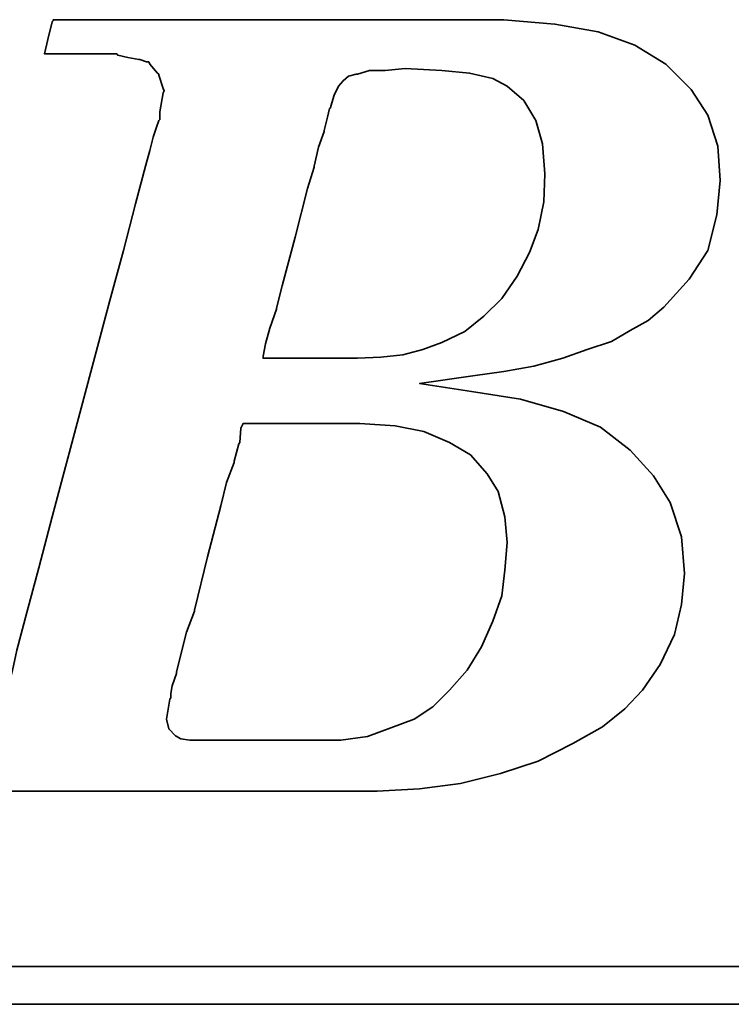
# Model space of a CAD drawing. Header units: inches. Extents: x 14 to 474, y 130 to 360.
# Tile 30 of 49: x 378.59 to 383.04, y 248.67 to 254.82. Entities that reach past the tile are written whole.
import ezdxf

# ---------------------------------------------------------------- set-up
doc = ezdxf.new("R2010")
doc.units = ezdxf.units.IN
doc.header["$LTSCALE"] = 0.5
doc.layers.add('DIM', color=4, linetype='Continuous')
doc.layers.add('layer 1', color=7, linetype='Continuous')

# ---------------------------------------------------------------- blocks, each defined once
blk = doc.blocks.new('TBI MOTION logo(完整正式版)')
at = {"layer": 'layer 1', "color": 22, "lineweight": 35}
for points, knots in [([(-64.65375, -6.86375), (-64.65375, -6.86375), (-64.84375, -7.29625), (-64.84375, -7.29625), (-64.84375, -7.29625), (-64.84375, -7.29625), (-64.86875, -7.34375), (-64.86875, -7.34375), (-64.86875, -7.34375), (-64.86875, -7.34375), (-64.86875, -7.36875), (-64.86875, -7.36875), (-64.86875, -7.36875), (-64.86875, -7.36875), (-65.15375, -7.65375), (-65.15375, -7.65375), (-65.15375, -7.65375), (-65.15375, -7.65375), (-65.17875, -7.65375), (-65.17875, -7.65375), (-65.17875, -7.65375), (-65.17875, -7.65375), (-65.20375, -7.67875), (-65.20375, -7.67875), (-65.20375, -7.67875), (-65.20375, -7.67875), (-65.58875, -7.87125), (-65.58875, -7.87125), (-65.58875, -7.87125), (-65.58875, -7.87125), (-65.63375, -7.87125), (-65.63375, -7.87125), (-65.63375, -7.87125), (-65.63375, -7.87125), (-65.65875, -7.89375), (-65.65875, -7.89375), (-65.65875, -7.89375), (-65.65875, -7.89375), (-66.09375, -7.94375), (-66.09375, -7.94375), (-66.09375, -7.94375), (-66.09375, -7.94375), (-66.11375, -7.94375), (-66.11375, -7.94375), (-66.11375, -7.94375), (-66.11375, -7.94375), (-66.16375, -7.94375), (-66.16375, -7.94375), (-66.16375, -7.94375), (-66.16375, -7.94375), (-66.30875, -7.94375), (-66.30875, -7.94375), (-66.30875, -7.94375), (-66.30875, -7.94375), (-66.69375, -7.94375), (-66.69375, -7.94375), (-66.69375, -7.94375), (-66.69375, -7.94375), (-67.07375, -7.94375), (-67.07375, -7.94375), (-67.07375, -7.94375), (-67.07375, -7.94375), (-67.12375, -7.94375), (-67.12375, -7.94375), (-67.12375, -7.94375), (-67.12375, -7.94375), (-67.12375, -7.96625), (-67.12375, -7.96625), (-67.12375, -7.96625), (-67.12375, -7.96625), (-67.14875, -7.99125), (-67.14875, -7.99125), (-67.14875, -7.99125), (-67.14875, -7.99125), (-67.24375, -8.34875), (-67.24375, -8.34875), (-67.24375, -8.34875), (-67.24375, -8.34875), (-67.31375, -8.68625), (-67.31375, -8.68625), (-67.31375, -8.68625), (-67.31375, -8.68625), (-67.26875, -8.68625), (-67.26875, -8.68625), (-67.26875, -8.68625), (-67.26875, -8.68625), (-67.07375, -8.68625), (-67.07375, -8.68625), (-67.07375, -8.68625), (-67.07375, -8.68625), (-66.54875, -8.68625), (-66.54875, -8.68625), (-66.54875, -8.68625), (-66.54875, -8.68625), (-65.82625, -8.68625), (-65.82625, -8.68625), (-65.82625, -8.68625), (-65.82625, -8.68625), (-65.01375, -8.68625), (-65.01375, -8.68625), (-65.01375, -8.68625), (-65.01375, -8.68625), (-64.05375, -8.68625), (-64.05375, -8.68625), (-64.05375, -8.68625), (-64.05375, -8.68625), (-62.08375, -8.68625), (-62.08375, -8.68625), (-62.08375, -8.68625), (-62.08375, -8.68625), (-60.06875, -8.68625), (-60.06875, -8.68625), (-60.06875, -8.68625), (-60.06875, -8.68625), (-59.10875, -8.68625), (-59.10875, -8.68625), (-59.10875, -8.68625), (-59.10875, -8.68625), (-58.29375, -8.68625), (-58.29375, -8.68625), (-58.29375, -8.68625), (-58.29375, -8.68625), (-57.57375, -8.68625), (-57.57375, -8.68625), (-57.57375, -8.68625), (-57.57375, -8.68625), (-57.04875, -8.68625), (-57.04875, -8.68625), (-57.04875, -8.68625), (-57.04875, -8.68625), (-56.85375, -8.68625), (-56.85375, -8.68625), (-56.85375, -8.68625), (-56.85375, -8.68625), (-56.70875, -8.68625), (-56.70875, -8.68625), (-56.70875, -8.68625), (-56.70875, -8.68625), (-56.61375, -8.68625), (-56.61375, -8.68625), (-56.61375, -8.68625), (-56.61375, -8.68625), (-56.56875, -8.68625), (-56.56875, -8.68625), (-56.56875, -8.68625), (-56.56875, -8.68625), (-55.65375, -8.63875), (-55.65375, -8.63875), (-55.65375, -8.63875), (-55.65375, -8.63875), (-54.76875, -8.51875), (-54.76875, -8.51875), (-54.76875, -8.51875), (-54.76875, -8.51875), (-53.90375, -8.30375), (-53.90375, -8.30375), (-53.90375, -8.30375), (-53.90375, -8.30375), (-53.08875, -8.03875), (-53.08875, -8.03875), (-53.08875, -8.03875), (-53.08875, -8.03875), (-52.34375, -7.65375), (-52.34375, -7.65375), (-52.34375, -7.65375), (-52.34375, -7.65375), (-51.69875, -7.29625), (-51.69875, -7.29625), (-51.69875, -7.29625), (-51.69875, -7.29625), (-51.21875, -6.91125), (-51.21875, -6.91125), (-51.21875, -6.91125), (-51.21875, -6.91125), (-50.83375, -6.50375), (-50.83375, -6.50375), (-50.83375, -6.50375), (-50.83375, -6.50375), (-50.44875, -5.94875), (-50.44875, -5.94875), (-50.44875, -5.94875), (-50.44875, -5.94875), (-50.13875, -5.30375), (-50.13875, -5.30375), (-50.13875, -5.30375), (-50.13875, -5.30375), (-49.99375, -4.65375), (-49.99375, -4.65375), (-49.99375, -4.65375), (-49.99375, -4.65375), (-49.92375, -3.98375), (-49.92375, -3.98375), (-49.92375, -3.98375), (-49.92375, -3.98375), (-49.99375, -3.19374), (-49.99375, -3.19374), (-49.99375, -3.19374), (-49.99375, -3.19374), (-50.23374, -2.44874), (-50.23374, -2.44874), (-50.23374, -2.44874), (-50.23374, -2.44874), (-50.59375, -1.87374), (-50.59375, -1.87374), (-50.59375, -1.87374), (-50.59375, -1.87374), (-51.09875, -1.31874), (-51.09875, -1.31874), (-51.09875, -1.31874), (-51.09875, -1.31874), (-51.74375, -0.81875), (-51.74375, -0.81875), (-51.74375, -0.81875), (-51.74375, -0.81875), (-52.53875, -0.48125), (-52.53875, -0.48125), (-52.53875, -0.48125), (-52.53875, -0.48125), (-53.47375, -0.21875), (-53.47375, -0.21875), (-53.47375, -0.21875), (-53.47375, -0.21875), (-54.52875, -0.04874), (-54.52875, -0.04874), (-54.52875, -0.04874), (-54.52875, -0.04874), (-55.65375, 0.12125), (-55.65375, 0.12125), (-55.65375, 0.12125), (-55.65375, 0.12125), (-54.50375, 0.28624), (-54.50375, 0.28624), (-54.50375, 0.28624), (-54.50375, 0.28624), (-53.83375, 0.38124), (-53.83375, 0.38124), (-53.83375, 0.38124), (-53.83375, 0.38124), (-53.18375, 0.50125), (-53.18375, 0.50125), (-53.18375, 0.50125), (-53.18375, 0.50125), (-52.55875, 0.66874), (-52.55875, 0.66874), (-52.55875, 0.66874), (-52.55875, 0.66874), (-52.03375, 0.86124), (-52.03375, 0.86124), (-52.03375, 0.86124), (-52.03375, 0.86124), (-51.50374, 1.03124), (-51.50374, 1.03124), (-51.50374, 1.03124), (-51.50374, 1.03124), (-51.09875, 1.27125), (-51.09875, 1.27125), (-51.09875, 1.27125), (-51.09875, 1.27125), (-50.71375, 1.48624), (-50.71375, 1.48624), (-50.71375, 1.48624), (-50.71375, 1.48624), (-50.37625, 1.77625), (-50.37625, 1.77625), (-50.37625, 1.77625), (-50.37625, 1.77625), (-49.82375, 2.37625), (-49.82375, 2.37625), (-49.82375, 2.37625), (-49.82375, 2.37625), (-49.41875, 2.99625), (-49.41875, 2.99625), (-49.41875, 2.99625), (-49.41875, 2.99625), (-49.22375, 3.76625), (-49.22375, 3.76625), (-49.22375, 3.76625), (-49.22375, 3.76625), (-49.15375, 4.50874), (-49.15375, 4.50874), (-49.15375, 4.50874), (-49.15375, 4.50874), (-49.20375, 5.25125), (-49.20375, 5.25125), (-49.20375, 5.25125), (-49.20375, 5.25125), (-49.41875, 5.92625), (-49.41875, 5.92625), (-49.41875, 5.92625), (-49.41875, 5.92625), (-49.77875, 6.47625), (-49.77875, 6.47625), (-49.77875, 6.47625), (-49.77875, 6.47625), (-50.33125, 7.02624), (-50.33125, 7.02624), (-50.33125, 7.02624), (-50.33125, 7.02624), (-51.00125, 7.43625), (-51.00125, 7.43625), (-51.00125, 7.43625), (-51.00125, 7.43625), (-51.79375, 7.72625), (-51.79375, 7.72625), (-51.79375, 7.72625), (-51.79375, 7.72625), (-52.72875, 7.89124), (-52.72875, 7.89124), (-52.72875, 7.89124), (-52.72875, 7.89124), (-53.83375, 7.98625), (-53.83375, 7.98625), (-53.83375, 7.98625), (-53.83375, 7.98625), (-53.92875, 7.98625), (-53.92875, 7.98625), (-53.92875, 7.98625), (-53.92875, 7.98625), (-54.26375, 7.98625), (-54.26375, 7.98625), (-54.26375, 7.98625), (-54.26375, 7.98625), (-54.74375, 7.98625), (-54.74375, 7.98625), (-54.74375, 7.98625), (-54.74375, 7.98625), (-55.36875, 7.98625), (-55.36875, 7.98625), (-55.36875, 7.98625), (-55.36875, 7.98625), (-56.13375, 7.98625), (-56.13375, 7.98625), (-56.13375, 7.98625), (-56.13375, 7.98625), (-56.94875, 7.98625), (-56.94875, 7.98625), (-56.94875, 7.98625), (-56.94875, 7.98625), (-58.77625, 7.98625), (-58.77625, 7.98625), (-58.77625, 7.98625), (-58.77625, 7.98625), (-60.59875, 7.98625), (-60.59875, 7.98625), (-60.59875, 7.98625), (-60.59875, 7.98625), (-61.41375, 7.98625), (-61.41375, 7.98625), (-61.41375, 7.98625), (-61.41375, 7.98625), (-62.17875, 7.98625), (-62.17875, 7.98625), (-62.17875, 7.98625), (-62.17875, 7.98625), (-62.80375, 7.98625), (-62.80375, 7.98625), (-62.80375, 7.98625), (-62.80375, 7.98625), (-63.30625, 7.98625), (-63.30625, 7.98625), (-63.30625, 7.98625), (-63.30625, 7.98625), (-63.57375, 7.98625), (-63.57375, 7.98625), (-63.57375, 7.98625), (-63.57375, 7.98625), (-63.57375, 7.96375), (-63.57375, 7.96375), (-63.57375, 7.96375), (-63.57375, 7.96375), (-63.59875, 7.94125), (-63.59875, 7.94125), (-63.59875, 7.94125), (-63.59875, 7.94125), (-63.69375, 7.55625), (-63.69375, 7.55625), (-63.69375, 7.55625), (-63.69375, 7.55625), (-63.76375, 7.24624), (-63.76375, 7.24624), (-63.76375, 7.24624), (-63.76375, 7.24624), (-63.23875, 7.24624), (-63.23875, 7.24624), (-63.23875, 7.24624), (-63.23875, 7.24624), (-62.75875, 7.24624), (-62.75875, 7.24624), (-62.75875, 7.24624), (-62.75875, 7.24624), (-62.61125, 7.24624), (-62.61125, 7.24624), (-62.61125, 7.24624), (-62.61125, 7.24624), (-62.56625, 7.24624), (-62.56625, 7.24624), (-62.56625, 7.24624), (-62.56625, 7.24624), (-62.22875, 7.24624), (-62.22875, 7.24624), (-62.22875, 7.24624), (-62.22875, 7.24624), (-62.20375, 7.24624), (-62.20375, 7.24624), (-62.20375, 7.24624), (-62.20375, 7.24624), (-62.17875, 7.21875), (-62.17875, 7.21875), (-62.17875, 7.21875), (-62.17875, 7.21875), (-61.96375, 7.17125), (-61.96375, 7.17125), (-61.96375, 7.17125), (-61.96375, 7.17125), (-61.72375, 7.12624), (-61.72375, 7.12624), (-61.72375, 7.12624), (-61.72375, 7.12624), (-61.70375, 7.12624), (-61.70375, 7.12624), (-61.70375, 7.12624), (-61.70375, 7.12624), (-61.55875, 7.07624), (-61.55875, 7.07624), (-61.55875, 7.07624), (-61.55875, 7.07624), (-61.50875, 7.07624), (-61.50875, 7.07624), (-61.50875, 7.07624), (-61.50875, 7.07624), (-61.48375, 7.02624), (-61.48375, 7.02624), (-61.48375, 7.02624), (-61.48375, 7.02624), (-61.31875, 6.83375), (-61.31875, 6.83375), (-61.31875, 6.83375), (-61.31875, 6.83375), (-61.29375, 6.81125), (-61.29375, 6.81125), (-61.29375, 6.81125), (-61.29375, 6.81125), (-61.29375, 6.78625), (-61.29375, 6.78625), (-61.29375, 6.78625), (-61.29375, 6.78625), (-61.19875, 6.50124), (-61.19875, 6.50124), (-61.19875, 6.50124), (-61.19875, 6.50124), (-61.17375, 6.45124), (-61.17375, 6.45124), (-61.17375, 6.45124), (-61.17375, 6.45124), (-61.19875, 6.40625), (-61.19875, 6.40625), (-61.19875, 6.40625), (-61.19875, 6.40625), (-61.26875, 5.99624), (-61.26875, 5.99624), (-61.26875, 5.99624), (-61.26875, 5.99624), (-61.26875, 5.85125), (-61.26875, 5.85125), (-61.26875, 5.85125), (-61.26875, 5.85125), (-61.26875, 5.82625), (-61.26875, 5.82625), (-61.26875, 5.82625), (-61.26875, 5.82625), (-61.29375, 5.80625), (-61.29375, 5.80625), (-61.29375, 5.80625), (-61.29375, 5.80625), (-61.34125, 5.66125), (-61.34125, 5.66125), (-61.34125, 5.66125), (-61.34125, 5.66125), (-61.41375, 5.44625), (-61.41375, 5.44625), (-61.41375, 5.44625), (-61.41375, 5.44625), (-61.48375, 5.15625), (-61.48375, 5.15625), (-61.48375, 5.15625), (-61.48375, 5.15625), (-61.58375, 4.82124), (-61.58375, 4.82124), (-61.58375, 4.82124), (-61.58375, 4.82124), (-61.79875, 4.00375), (-61.79875, 4.00375), (-61.79875, 4.00375), (-61.79875, 4.00375), (-62.05875, 2.99625), (-62.05875, 2.99625), (-62.05875, 2.99625), (-62.05875, 2.99625), (-62.34875, 1.91625), (-62.34875, 1.91625), (-62.34875, 1.91625), (-62.34875, 1.91625), (-62.97375, -0.41124), (-62.97375, -0.41124), (-62.97375, -0.41124), (-62.97375, -0.41124), (-63.59875, -2.75875), (-63.59875, -2.75875), (-63.59875, -2.75875), (-63.59875, -2.75875), (-63.88375, -3.86374), (-63.88375, -3.86374), (-63.88375, -3.86374), (-63.88375, -3.86374), (-64.14875, -4.82374), (-64.14875, -4.82374), (-64.14875, -4.82374), (-64.14875, -4.82374), (-64.36375, -5.64125), (-64.36375, -5.64125), (-64.36375, -5.64125), (-64.36375, -5.64125), (-64.43625, -5.97625), (-64.43625, -5.97625), (-64.43625, -5.97625), (-64.43625, -5.97625), (-64.50875, -6.28625), (-64.50875, -6.28625), (-64.50875, -6.28625), (-64.50875, -6.28625), (-64.50875, -6.30875), (-64.50875, -6.30875), (-64.50875, -6.30875), (-64.50875, -6.30875), (-64.57875, -6.50375), (-64.57875, -6.50375), (-64.57875, -6.50375), (-64.57875, -6.50375), (-64.62875, -6.69625), (-64.62875, -6.69625), (-64.62875, -6.69625), (-64.62875, -6.69625), (-64.62875, -6.76875), (-64.62875, -6.76875), (-64.62875, -6.76875), (-64.62875, -6.76875), (-64.62875, -6.81375), (-64.62875, -6.81375), (-64.62875, -6.81375), (-64.62875, -6.81375), (-64.62875, -6.83875), (-64.62875, -6.83875), (-64.62875, -6.83875), (-64.62875, -6.83875), (-64.65375, -6.86375), (-64.65375, -6.86375)], [0, 0, 0, 0, 0.00719424, 0.00719424, 0.00719424, 0.00719424, 0.01438849, 0.01438849, 0.01438849, 0.01438849, 0.02158273, 0.02158273, 0.02158273, 0.02158273, 0.02877698, 0.02877698, 0.02877698, 0.02877698, 0.03597122, 0.03597122, 0.03597122, 0.03597122, 0.04316547, 0.04316547, 0.04316547, 0.04316547, 0.05035971, 0.05035971, 0.05035971, 0.05035971, 0.05755396, 0.05755396, 0.05755396, 0.05755396, 0.0647482, 0.0647482, 0.0647482, 0.0647482, 0.07194245, 0.07194245, 0.07194245, 0.07194245, 0.07913669, 0.07913669, 0.07913669, 0.07913669, 0.08633094, 0.08633094, 0.08633094, 0.08633094, 0.09352518, 0.09352518, 0.09352518, 0.09352518, 0.10071942, 0.10071942, 0.10071942, 0.10071942, 0.10791367, 0.10791367, 0.10791367, 0.10791367, 0.11510791, 0.11510791, 0.11510791, 0.11510791, 0.12230216, 0.12230216, 0.12230216, 0.12230216, 0.1294964, 0.1294964, 0.1294964, 0.1294964, 0.13669065, 0.13669065, 0.13669065, 0.13669065, 0.14388489, 0.14388489, 0.14388489, 0.14388489, 0.15107914, 0.15107914, 0.15107914, 0.15107914, 0.15827338, 0.15827338, 0.15827338, 0.15827338, 0.16546763, 0.16546763, 0.16546763, 0.16546763, 0.17266187, 0.17266187, 0.17266187, 0.17266187, 0.17985612, 0.17985612, 0.17985612, 0.17985612, 0.18705036, 0.18705036, 0.18705036, 0.18705036, 0.1942446, 0.1942446, 0.1942446, 0.1942446, 0.20143885, 0.20143885, 0.20143885, 0.20143885, 0.20863309, 0.20863309, 0.20863309, 0.20863309, 0.21582734, 0.21582734, 0.21582734, 0.21582734, 0.22302158, 0.22302158, 0.22302158, 0.22302158, 0.23021583, 0.23021583, 0.23021583, 0.23021583, 0.23741007, 0.23741007, 0.23741007, 0.23741007, 0.24460432, 0.24460432, 0.24460432, 0.24460432, 0.25179856, 0.25179856, 0.25179856, 0.25179856, 0.25899281, 0.25899281, 0.25899281, 0.25899281, 0.26618705, 0.26618705, 0.26618705, 0.26618705, 0.27338129, 0.27338129, 0.27338129, 0.27338129, 0.28057554, 0.28057554, 0.28057554, 0.28057554, 0.28776978, 0.28776978, 0.28776978, 0.28776978, 0.29496403, 0.29496403, 0.29496403, 0.29496403, 0.30215827, 0.30215827, 0.30215827, 0.30215827, 0.30935252, 0.30935252, 0.30935252, 0.30935252, 0.31654676, 0.31654676, 0.31654676, 0.31654676, 0.32374101, 0.32374101, 0.32374101, 0.32374101, 0.33093525, 0.33093525, 0.33093525, 0.33093525, 0.3381295, 0.3381295, 0.3381295, 0.3381295, 0.34532374, 0.34532374, 0.34532374, 0.34532374, 0.35251799, 0.35251799, 0.35251799, 0.35251799, 0.35971223, 0.35971223, 0.35971223, 0.35971223, 0.36690647, 0.36690647, 0.36690647, 0.36690647, 0.37410072, 0.37410072, 0.37410072, 0.37410072, 0.38129496, 0.38129496, 0.38129496, 0.38129496, 0.38848921, 0.38848921, 0.38848921, 0.38848921, 0.39568345, 0.39568345, 0.39568345, 0.39568345, 0.4028777, 0.4028777, 0.4028777, 0.4028777, 0.41007194, 0.41007194, 0.41007194, 0.41007194, 0.41726619, 0.41726619, 0.41726619, 0.41726619, 0.42446043, 0.42446043, 0.42446043, 0.42446043, 0.43165468, 0.43165468, 0.43165468, 0.43165468, 0.43884892, 0.43884892, 0.43884892, 0.43884892, 0.44604317, 0.44604317, 0.44604317, 0.44604317, 0.45323741, 0.45323741, 0.45323741, 0.45323741, 0.46043165, 0.46043165, 0.46043165, 0.46043165, 0.4676259, 0.4676259, 0.4676259, 0.4676259, 0.47482014, 0.47482014, 0.47482014, 0.47482014, 0.48201439, 0.48201439, 0.48201439, 0.48201439, 0.48920863, 0.48920863, 0.48920863, 0.48920863, 0.49640288, 0.49640288, 0.49640288, 0.49640288, 0.50359712, 0.50359712, 0.50359712, 0.50359712, 0.51079137, 0.51079137, 0.51079137, 0.51079137, 0.51798561, 0.51798561, 0.51798561, 0.51798561, 0.52517986, 0.52517986, 0.52517986, 0.52517986, 0.5323741, 0.5323741, 0.5323741, 0.5323741, 0.53956835, 0.53956835, 0.53956835, 0.53956835, 0.54676259, 0.54676259, 0.54676259, 0.54676259, 0.55395683, 0.55395683, 0.55395683, 0.55395683, 0.56115108, 0.56115108, 0.56115108, 0.56115108, 0.56834532, 0.56834532, 0.56834532, 0.56834532, 0.57553957, 0.57553957, 0.57553957, 0.57553957, 0.58273381, 0.58273381, 0.58273381, 0.58273381, 0.58992806, 0.58992806, 0.58992806, 0.58992806, 0.5971223, 0.5971223, 0.5971223, 0.5971223, 0.60431655, 0.60431655, 0.60431655, 0.60431655, 0.61151079, 0.61151079, 0.61151079, 0.61151079, 0.61870504, 0.61870504, 0.61870504, 0.61870504, 0.62589928, 0.62589928, 0.62589928, 0.62589928, 0.63309353, 0.63309353, 0.63309353, 0.63309353, 0.64028777, 0.64028777, 0.64028777, 0.64028777, 0.64748201, 0.64748201, 0.64748201, 0.64748201, 0.65467626, 0.65467626, 0.65467626, 0.65467626, 0.6618705, 0.6618705, 0.6618705, 0.6618705, 0.66906475, 0.66906475, 0.66906475, 0.66906475, 0.67625899, 0.67625899, 0.67625899, 0.67625899, 0.68345324, 0.68345324, 0.68345324, 0.68345324, 0.69064748, 0.69064748, 0.69064748, 0.69064748, 0.69784173, 0.69784173, 0.69784173, 0.69784173, 0.70503597, 0.70503597, 0.70503597, 0.70503597, 0.71223022, 0.71223022, 0.71223022, 0.71223022, 0.71942446, 0.71942446, 0.71942446, 0.71942446, 0.72661871, 0.72661871, 0.72661871, 0.72661871, 0.73381295, 0.73381295, 0.73381295, 0.73381295, 0.74100719, 0.74100719, 0.74100719, 0.74100719, 0.74820144, 0.74820144, 0.74820144, 0.74820144, 0.75539568, 0.75539568, 0.75539568, 0.75539568, 0.76258993, 0.76258993, 0.76258993, 0.76258993, 0.76978417, 0.76978417, 0.76978417, 0.76978417, 0.77697842, 0.77697842, 0.77697842, 0.77697842, 0.78417266, 0.78417266, 0.78417266, 0.78417266, 0.79136691, 0.79136691, 0.79136691, 0.79136691, 0.79856115, 0.79856115, 0.79856115, 0.79856115, 0.8057554, 0.8057554, 0.8057554, 0.8057554, 0.81294964, 0.81294964, 0.81294964, 0.81294964, 0.82014388, 0.82014388, 0.82014388, 0.82014388, 0.82733813, 0.82733813, 0.82733813, 0.82733813, 0.83453237, 0.83453237, 0.83453237, 0.83453237, 0.84172662, 0.84172662, 0.84172662, 0.84172662, 0.84892086, 0.84892086, 0.84892086, 0.84892086, 0.85611511, 0.85611511, 0.85611511, 0.85611511, 0.86330935, 0.86330935, 0.86330935, 0.86330935, 0.8705036, 0.8705036, 0.8705036, 0.8705036, 0.87769784, 0.87769784, 0.87769784, 0.87769784, 0.88489209, 0.88489209, 0.88489209, 0.88489209, 0.89208633, 0.89208633, 0.89208633, 0.89208633, 0.89928058, 0.89928058, 0.89928058, 0.89928058, 0.90647482, 0.90647482, 0.90647482, 0.90647482, 0.91366906, 0.91366906, 0.91366906, 0.91366906, 0.92086331, 0.92086331, 0.92086331, 0.92086331, 0.92805755, 0.92805755, 0.92805755, 0.92805755, 0.9352518, 0.9352518, 0.9352518, 0.9352518, 0.94244604, 0.94244604, 0.94244604, 0.94244604, 0.94964029, 0.94964029, 0.94964029, 0.94964029, 0.95683453, 0.95683453, 0.95683453, 0.95683453, 0.96402878, 0.96402878, 0.96402878, 0.96402878, 0.97122302, 0.97122302, 0.97122302, 0.97122302, 0.97841727, 0.97841727, 0.97841727, 0.97841727, 0.98561151, 0.98561151, 0.98561151, 0.98561151, 0.99280576, 0.99280576, 0.99280576, 0.99280576, 1, 1, 1, 1]), ([(-57.50375, 6.35625), (-57.50375, 6.35625), (-57.57375, 6.11625), (-57.57375, 6.11625), (-57.57375, 6.11625), (-57.57375, 6.11625), (-57.57375, 6.09125), (-57.57375, 6.09125), (-57.57375, 6.09125), (-57.57375, 6.09125), (-57.59875, 6.06625), (-57.59875, 6.06625), (-57.59875, 6.06625), (-57.59875, 6.06625), (-57.64875, 5.87625), (-57.64875, 5.87625), (-57.64875, 5.87625), (-57.64875, 5.87625), (-57.71875, 5.58875), (-57.71875, 5.58875), (-57.71875, 5.58875), (-57.71875, 5.58875), (-57.71875, 5.56625), (-57.71875, 5.56625), (-57.71875, 5.56625), (-57.71875, 5.56625), (-57.83875, 5.23125), (-57.83875, 5.23125), (-57.83875, 5.23125), (-57.83875, 5.23125), (-57.93625, 4.82124), (-57.93625, 4.82124), (-57.93625, 4.82124), (-57.93625, 4.82124), (-57.93625, 4.79624), (-57.93625, 4.79624), (-57.93625, 4.79624), (-57.93625, 4.79624), (-58.07875, 4.34125), (-58.07875, 4.34125), (-58.07875, 4.34125), (-58.07875, 4.34125), (-58.34375, 3.28625), (-58.34375, 3.28625), (-58.34375, 3.28625), (-58.34375, 3.28625), (-58.62875, 2.23124), (-58.62875, 2.23124), (-58.62875, 2.23124), (-58.62875, 2.23124), (-58.74875, 1.75125), (-58.74875, 1.75125), (-58.74875, 1.75125), (-58.74875, 1.75125), (-58.74875, 1.72625), (-58.74875, 1.72625), (-58.74875, 1.72625), (-58.74875, 1.72625), (-58.89375, 1.31625), (-58.89375, 1.31625), (-58.89375, 1.31625), (-58.89375, 1.31625), (-58.98875, 0.98124), (-58.98875, 0.98124), (-58.98875, 0.98124), (-58.98875, 0.98124), (-59.03875, 0.71625), (-59.03875, 0.71625), (-59.03875, 0.71625), (-59.03875, 0.71625), (-59.03875, 0.66874), (-59.03875, 0.66874), (-59.03875, 0.66874), (-59.03875, 0.66874), (-58.91875, 0.66874), (-58.91875, 0.66874), (-58.91875, 0.66874), (-58.91875, 0.66874), (-58.53375, 0.66874), (-58.53375, 0.66874), (-58.53375, 0.66874), (-58.53375, 0.66874), (-58.10375, 0.66874), (-58.10375, 0.66874), (-58.10375, 0.66874), (-58.10375, 0.66874), (-57.66875, 0.66874), (-57.66875, 0.66874), (-57.66875, 0.66874), (-57.66875, 0.66874), (-57.33375, 0.66874), (-57.33375, 0.66874), (-57.33375, 0.66874), (-57.33375, 0.66874), (-57.09375, 0.66874), (-57.09375, 0.66874), (-57.09375, 0.66874), (-57.09375, 0.66874), (-56.99875, 0.66874), (-56.99875, 0.66874), (-56.99875, 0.66874), (-56.99875, 0.66874), (-56.49375, 0.69374), (-56.49375, 0.69374), (-56.49375, 0.69374), (-56.49375, 0.69374), (-56.01375, 0.74374), (-56.01375, 0.74374), (-56.01375, 0.74374), (-56.01375, 0.74374), (-55.58375, 0.86124), (-55.58375, 0.86124), (-55.58375, 0.86124), (-55.58375, 0.86124), (-55.17375, 1.00624), (-55.17375, 1.00624), (-55.17375, 1.00624), (-55.17375, 1.00624), (-54.67375, 1.24625), (-54.67375, 1.24625), (-54.67375, 1.24625), (-54.67375, 1.24625), (-54.26375, 1.58124), (-54.26375, 1.58124), (-54.26375, 1.58124), (-54.26375, 1.58124), (-53.87875, 1.96374), (-53.87875, 1.96374), (-53.87875, 1.96374), (-53.87875, 1.96374), (-53.54375, 2.44625), (-53.54375, 2.44625), (-53.54375, 2.44625), (-53.54375, 2.44625), (-53.27875, 2.95125), (-53.27875, 2.95125), (-53.27875, 2.95125), (-53.27875, 2.95125), (-53.08875, 3.45124), (-53.08875, 3.45124), (-53.08875, 3.45124), (-53.08875, 3.45124), (-52.96875, 4.05124), (-52.96875, 4.05124), (-52.96875, 4.05124), (-52.96875, 4.05124), (-52.94375, 4.65125), (-52.94375, 4.65125), (-52.94375, 4.65125), (-52.94375, 4.65125), (-52.99375, 5.30125), (-52.99375, 5.30125), (-52.99375, 5.30125), (-52.99375, 5.30125), (-53.13875, 5.80625), (-53.13875, 5.80625), (-53.13875, 5.80625), (-53.13875, 5.80625), (-53.39875, 6.23625), (-53.39875, 6.23625), (-53.39875, 6.23625), (-53.39875, 6.23625), (-53.75875, 6.54875), (-53.75875, 6.54875), (-53.75875, 6.54875), (-53.75875, 6.54875), (-54.07375, 6.71625), (-54.07375, 6.71625), (-54.07375, 6.71625), (-54.07375, 6.71625), (-54.57375, 6.83375), (-54.57375, 6.83375), (-54.57375, 6.83375), (-54.57375, 6.83375), (-55.17375, 6.88625), (-55.17375, 6.88625), (-55.17375, 6.88625), (-55.17375, 6.88625), (-55.96875, 6.93125), (-55.96875, 6.93125), (-55.96875, 6.93125), (-55.96875, 6.93125), (-56.39875, 6.88625), (-56.39875, 6.88625), (-56.39875, 6.88625), (-56.39875, 6.88625), (-56.42125, 6.88625), (-56.42125, 6.88625), (-56.42125, 6.88625), (-56.42125, 6.88625), (-56.73375, 6.88625), (-56.73375, 6.88625), (-56.73375, 6.88625), (-56.73375, 6.88625), (-56.99875, 6.81125), (-56.99875, 6.81125), (-56.99875, 6.81125), (-56.99875, 6.81125), (-57.02375, 6.81125), (-57.02375, 6.81125), (-57.02375, 6.81125), (-57.02375, 6.81125), (-57.18875, 6.76625), (-57.18875, 6.76625), (-57.18875, 6.76625), (-57.18875, 6.76625), (-57.30875, 6.66625), (-57.30875, 6.66625), (-57.30875, 6.66625), (-57.30875, 6.66625), (-57.40875, 6.54875), (-57.40875, 6.54875), (-57.40875, 6.54875), (-57.40875, 6.54875), (-57.50375, 6.35625), (-57.50375, 6.35625)], [0, 0, 0, 0, 0.01851852, 0.01851852, 0.01851852, 0.01851852, 0.03703704, 0.03703704, 0.03703704, 0.03703704, 0.05555556, 0.05555556, 0.05555556, 0.05555556, 0.07407407, 0.07407407, 0.07407407, 0.07407407, 0.09259259, 0.09259259, 0.09259259, 0.09259259, 0.11111111, 0.11111111, 0.11111111, 0.11111111, 0.12962963, 0.12962963, 0.12962963, 0.12962963, 0.14814815, 0.14814815, 0.14814815, 0.14814815, 0.16666667, 0.16666667, 0.16666667, 0.16666667, 0.18518519, 0.18518519, 0.18518519, 0.18518519, 0.2037037, 0.2037037, 0.2037037, 0.2037037, 0.22222222, 0.22222222, 0.22222222, 0.22222222, 0.24074074, 0.24074074, 0.24074074, 0.24074074, 0.25925926, 0.25925926, 0.25925926, 0.25925926, 0.27777778, 0.27777778, 0.27777778, 0.27777778, 0.2962963, 0.2962963, 0.2962963, 0.2962963, 0.31481481, 0.31481481, 0.31481481, 0.31481481, 0.33333333, 0.33333333, 0.33333333, 0.33333333, 0.35185185, 0.35185185, 0.35185185, 0.35185185, 0.37037037, 0.37037037, 0.37037037, 0.37037037, 0.38888889, 0.38888889, 0.38888889, 0.38888889, 0.40740741, 0.40740741, 0.40740741, 0.40740741, 0.42592593, 0.42592593, 0.42592593, 0.42592593, 0.44444444, 0.44444444, 0.44444444, 0.44444444, 0.46296296, 0.46296296, 0.46296296, 0.46296296, 0.48148148, 0.48148148, 0.48148148, 0.48148148, 0.5, 0.5, 0.5, 0.5, 0.51851852, 0.51851852, 0.51851852, 0.51851852, 0.53703704, 0.53703704, 0.53703704, 0.53703704, 0.55555556, 0.55555556, 0.55555556, 0.55555556, 0.57407407, 0.57407407, 0.57407407, 0.57407407, 0.59259259, 0.59259259, 0.59259259, 0.59259259, 0.61111111, 0.61111111, 0.61111111, 0.61111111, 0.62962963, 0.62962963, 0.62962963, 0.62962963, 0.64814815, 0.64814815, 0.64814815, 0.64814815, 0.66666667, 0.66666667, 0.66666667, 0.66666667, 0.68518519, 0.68518519, 0.68518519, 0.68518519, 0.7037037, 0.7037037, 0.7037037, 0.7037037, 0.72222222, 0.72222222, 0.72222222, 0.72222222, 0.74074074, 0.74074074, 0.74074074, 0.74074074, 0.75925926, 0.75925926, 0.75925926, 0.75925926, 0.77777778, 0.77777778, 0.77777778, 0.77777778, 0.7962963, 0.7962963, 0.7962963, 0.7962963, 0.81481481, 0.81481481, 0.81481481, 0.81481481, 0.83333333, 0.83333333, 0.83333333, 0.83333333, 0.85185185, 0.85185185, 0.85185185, 0.85185185, 0.87037037, 0.87037037, 0.87037037, 0.87037037, 0.88888889, 0.88888889, 0.88888889, 0.88888889, 0.90740741, 0.90740741, 0.90740741, 0.90740741, 0.92592593, 0.92592593, 0.92592593, 0.92592593, 0.94444444, 0.94444444, 0.94444444, 0.94444444, 0.96296296, 0.96296296, 0.96296296, 0.96296296, 0.98148148, 0.98148148, 0.98148148, 0.98148148, 1, 1, 1, 1]), ([(-61.03125, -6.57375), (-61.03125, -6.57375), (-61.03125, -6.67125), (-61.03125, -6.67125), (-61.03125, -6.67125), (-61.03125, -6.67125), (-61.05375, -6.69625), (-61.05375, -6.69625), (-61.05375, -6.69625), (-61.05375, -6.69625), (-61.12375, -7.12875), (-61.12375, -7.12875), (-61.12375, -7.12875), (-61.12375, -7.12875), (-61.07875, -7.34375), (-61.07875, -7.34375), (-61.07875, -7.34375), (-61.07875, -7.34375), (-60.93375, -7.48875), (-60.93375, -7.48875), (-60.93375, -7.48875), (-60.93375, -7.48875), (-60.81375, -7.55625), (-60.81375, -7.55625), (-60.81375, -7.55625), (-60.81375, -7.55625), (-60.62375, -7.58375), (-60.62375, -7.58375), (-60.62375, -7.58375), (-60.62375, -7.58375), (-60.30875, -7.58375), (-60.30875, -7.58375), (-60.30875, -7.58375), (-60.30875, -7.58375), (-59.97375, -7.58375), (-59.97375, -7.58375), (-59.97375, -7.58375), (-59.97375, -7.58375), (-59.87875, -7.58375), (-59.87875, -7.58375), (-59.87875, -7.58375), (-59.87875, -7.58375), (-59.63625, -7.58375), (-59.63625, -7.58375), (-59.63625, -7.58375), (-59.63625, -7.58375), (-58.96875, -7.58375), (-58.96875, -7.58375), (-58.96875, -7.58375), (-58.96875, -7.58375), (-58.29375, -7.58375), (-58.29375, -7.58375), (-58.29375, -7.58375), (-58.29375, -7.58375), (-58.05375, -7.58375), (-58.05375, -7.58375), (-58.05375, -7.58375), (-58.05375, -7.58375), (-57.98375, -7.58375), (-57.98375, -7.58375), (-57.98375, -7.58375), (-57.98375, -7.58375), (-57.35875, -7.58375), (-57.35875, -7.58375), (-57.35875, -7.58375), (-57.35875, -7.58375), (-56.78375, -7.50875), (-56.78375, -7.50875), (-56.78375, -7.50875), (-56.78375, -7.50875), (-56.27875, -7.31875), (-56.27875, -7.31875), (-56.27875, -7.31875), (-56.27875, -7.31875), (-55.77375, -7.12875), (-55.77375, -7.12875), (-55.77375, -7.12875), (-55.77375, -7.12875), (-55.36875, -6.86375), (-55.36875, -6.86375), (-55.36875, -6.86375), (-55.36875, -6.86375), (-55.00875, -6.50375), (-55.00875, -6.50375), (-55.00875, -6.50375), (-55.00875, -6.50375), (-54.62375, -6.06875), (-54.62375, -6.06875), (-54.62375, -6.06875), (-54.62375, -6.06875), (-54.31375, -5.56875), (-54.31375, -5.56875), (-54.31375, -5.56875), (-54.31375, -5.56875), (-54.07375, -5.01625), (-54.07375, -5.01625), (-54.07375, -5.01625), (-54.07375, -5.01625), (-53.87875, -4.46374), (-53.87875, -4.46374), (-53.87875, -4.46374), (-53.87875, -4.46374), (-53.80875, -3.91375), (-53.80875, -3.91375), (-53.80875, -3.91375), (-53.80875, -3.91375), (-53.75875, -3.31375), (-53.75875, -3.31375), (-53.75875, -3.31375), (-53.75875, -3.31375), (-53.80875, -2.75875), (-53.80875, -2.75875), (-53.80875, -2.75875), (-53.80875, -2.75875), (-53.95375, -2.20875), (-53.95375, -2.20875), (-53.95375, -2.20875), (-53.95375, -2.20875), (-54.19375, -1.82625), (-54.19375, -1.82625), (-54.19375, -1.82625), (-54.19375, -1.82625), (-54.55375, -1.41875), (-54.55375, -1.41875), (-54.55375, -1.41875), (-54.55375, -1.41875), (-55.00875, -1.15125), (-55.00875, -1.15125), (-55.00875, -1.15125), (-55.00875, -1.15125), (-55.56125, -0.91375), (-55.56125, -0.91375), (-55.56125, -0.91375), (-55.56125, -0.91375), (-56.18125, -0.79375), (-56.18125, -0.79375), (-56.18125, -0.79375), (-56.18125, -0.79375), (-56.94875, -0.74374), (-56.94875, -0.74374), (-56.94875, -0.74374), (-56.94875, -0.74374), (-56.99875, -0.74374), (-56.99875, -0.74374), (-56.99875, -0.74374), (-56.99875, -0.74374), (-57.09375, -0.74374), (-57.09375, -0.74374), (-57.09375, -0.74374), (-57.09375, -0.74374), (-57.38375, -0.74374), (-57.38375, -0.74374), (-57.38375, -0.74374), (-57.38375, -0.74374), (-57.76875, -0.74374), (-57.76875, -0.74374), (-57.76875, -0.74374), (-57.76875, -0.74374), (-58.24625, -0.74374), (-58.24625, -0.74374), (-58.24625, -0.74374), (-58.24625, -0.74374), (-58.72875, -0.74374), (-58.72875, -0.74374), (-58.72875, -0.74374), (-58.72875, -0.74374), (-59.20875, -0.74374), (-59.20875, -0.74374), (-59.20875, -0.74374), (-59.20875, -0.74374), (-59.46875, -0.74374), (-59.46875, -0.74374), (-59.46875, -0.74374), (-59.46875, -0.74374), (-59.51625, -0.83875), (-59.51625, -0.83875), (-59.51625, -0.83875), (-59.51625, -0.83875), (-59.54375, -1.15125), (-59.54375, -1.15125), (-59.54375, -1.15125), (-59.54375, -1.15125), (-59.56375, -1.17874), (-59.56375, -1.17874), (-59.56375, -1.17874), (-59.56375, -1.17874), (-59.66375, -1.55875), (-59.66375, -1.55875), (-59.66375, -1.55875), (-59.66375, -1.55875), (-59.66375, -1.58375), (-59.66375, -1.58375), (-59.66375, -1.58375), (-59.66375, -1.58375), (-59.82875, -2.01874), (-59.82875, -2.01874), (-59.82875, -2.01874), (-59.82875, -2.01874), (-59.94875, -2.52125), (-59.94875, -2.52125), (-59.94875, -2.52125), (-59.94875, -2.52125), (-60.23875, -3.62375), (-60.23875, -3.62375), (-60.23875, -3.62375), (-60.23875, -3.62375), (-60.52375, -4.77624), (-60.52375, -4.77624), (-60.52375, -4.77624), (-60.52375, -4.77624), (-60.52375, -4.79874), (-60.52375, -4.79874), (-60.52375, -4.79874), (-60.52375, -4.79874), (-60.69125, -5.25375), (-60.69125, -5.25375), (-60.69125, -5.25375), (-60.69125, -5.25375), (-60.81375, -5.73625), (-60.81375, -5.73625), (-60.81375, -5.73625), (-60.81375, -5.73625), (-60.90875, -6.11875), (-60.90875, -6.11875), (-60.90875, -6.11875), (-60.90875, -6.11875), (-60.90875, -6.14375), (-60.90875, -6.14375), (-60.90875, -6.14375), (-60.90875, -6.14375), (-61.00375, -6.40875), (-61.00375, -6.40875), (-61.00375, -6.40875), (-61.00375, -6.40875), (-61.03125, -6.57375), (-61.03125, -6.57375)], [0, 0, 0, 0, 0.01694915, 0.01694915, 0.01694915, 0.01694915, 0.03389831, 0.03389831, 0.03389831, 0.03389831, 0.05084746, 0.05084746, 0.05084746, 0.05084746, 0.06779661, 0.06779661, 0.06779661, 0.06779661, 0.08474576, 0.08474576, 0.08474576, 0.08474576, 0.10169492, 0.10169492, 0.10169492, 0.10169492, 0.11864407, 0.11864407, 0.11864407, 0.11864407, 0.13559322, 0.13559322, 0.13559322, 0.13559322, 0.15254237, 0.15254237, 0.15254237, 0.15254237, 0.16949153, 0.16949153, 0.16949153, 0.16949153, 0.18644068, 0.18644068, 0.18644068, 0.18644068, 0.20338983, 0.20338983, 0.20338983, 0.20338983, 0.22033898, 0.22033898, 0.22033898, 0.22033898, 0.23728814, 0.23728814, 0.23728814, 0.23728814, 0.25423729, 0.25423729, 0.25423729, 0.25423729, 0.27118644, 0.27118644, 0.27118644, 0.27118644, 0.28813559, 0.28813559, 0.28813559, 0.28813559, 0.30508475, 0.30508475, 0.30508475, 0.30508475, 0.3220339, 0.3220339, 0.3220339, 0.3220339, 0.33898305, 0.33898305, 0.33898305, 0.33898305, 0.3559322, 0.3559322, 0.3559322, 0.3559322, 0.37288136, 0.37288136, 0.37288136, 0.37288136, 0.38983051, 0.38983051, 0.38983051, 0.38983051, 0.40677966, 0.40677966, 0.40677966, 0.40677966, 0.42372881, 0.42372881, 0.42372881, 0.42372881, 0.44067797, 0.44067797, 0.44067797, 0.44067797, 0.45762712, 0.45762712, 0.45762712, 0.45762712, 0.47457627, 0.47457627, 0.47457627, 0.47457627, 0.49152542, 0.49152542, 0.49152542, 0.49152542, 0.50847458, 0.50847458, 0.50847458, 0.50847458, 0.52542373, 0.52542373, 0.52542373, 0.52542373, 0.54237288, 0.54237288, 0.54237288, 0.54237288, 0.55932203, 0.55932203, 0.55932203, 0.55932203, 0.57627119, 0.57627119, 0.57627119, 0.57627119, 0.59322034, 0.59322034, 0.59322034, 0.59322034, 0.61016949, 0.61016949, 0.61016949, 0.61016949, 0.62711864, 0.62711864, 0.62711864, 0.62711864, 0.6440678, 0.6440678, 0.6440678, 0.6440678, 0.66101695, 0.66101695, 0.66101695, 0.66101695, 0.6779661, 0.6779661, 0.6779661, 0.6779661, 0.69491525, 0.69491525, 0.69491525, 0.69491525, 0.71186441, 0.71186441, 0.71186441, 0.71186441, 0.72881356, 0.72881356, 0.72881356, 0.72881356, 0.74576271, 0.74576271, 0.74576271, 0.74576271, 0.76271186, 0.76271186, 0.76271186, 0.76271186, 0.77966102, 0.77966102, 0.77966102, 0.77966102, 0.79661017, 0.79661017, 0.79661017, 0.79661017, 0.81355932, 0.81355932, 0.81355932, 0.81355932, 0.83050847, 0.83050847, 0.83050847, 0.83050847, 0.84745763, 0.84745763, 0.84745763, 0.84745763, 0.86440678, 0.86440678, 0.86440678, 0.86440678, 0.88135593, 0.88135593, 0.88135593, 0.88135593, 0.89830508, 0.89830508, 0.89830508, 0.89830508, 0.91525424, 0.91525424, 0.91525424, 0.91525424, 0.93220339, 0.93220339, 0.93220339, 0.93220339, 0.94915254, 0.94915254, 0.94915254, 0.94915254, 0.96610169, 0.96610169, 0.96610169, 0.96610169, 0.98305085, 0.98305085, 0.98305085, 0.98305085, 1, 1, 1, 1]), ([(75.90875, -9.47875), (75.90875, -9.47875), (75.90875, -12.28625), (75.90875, -12.28625), (75.90875, -12.28625), (75.90875, -12.28625), (75.90875, -12.47875), (75.90875, -12.47875), (75.90875, -12.47875), (75.90875, -12.47875), (75.71625, -12.47875), (75.71625, -12.47875), (75.71625, -12.47875), (75.71625, -12.47875), (-88.32875, -12.47875), (-88.32875, -12.47875), (-88.32875, -12.47875), (-88.32875, -12.47875), (-88.32875, -13.29375), (-88.32875, -13.29375), (-88.32875, -13.29375), (-88.32875, -13.29375), (82.89125, -13.29375), (82.89125, -13.29375), (82.89125, -13.29375), (82.89125, -13.29375), (75.90875, -9.47875), (75.90875, -9.47875)], [0, 0, 0, 0, 0.14285714, 0.14285714, 0.14285714, 0.14285714, 0.28571429, 0.28571429, 0.28571429, 0.28571429, 0.42857143, 0.42857143, 0.42857143, 0.42857143, 0.57142857, 0.57142857, 0.57142857, 0.57142857, 0.71428571, 0.71428571, 0.71428571, 0.71428571, 0.85714286, 0.85714286, 0.85714286, 0.85714286, 1, 1, 1, 1])]:
    blk.add_open_spline(points, degree=3, knots=knots, dxfattribs=at)

msp = doc.modelspace()

# ---------------------------------------------------------------- block references
at = {"layer": 'DIM', "xscale": 0.2891700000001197, "yscale": 0.2891699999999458, "zscale": 0.2891699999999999}
msp.add_blockref('TBI MOTION logo(完整正式版)', (397.1814, 252.5108), dxfattribs=at)

doc.saveas('drawing.dxf')
